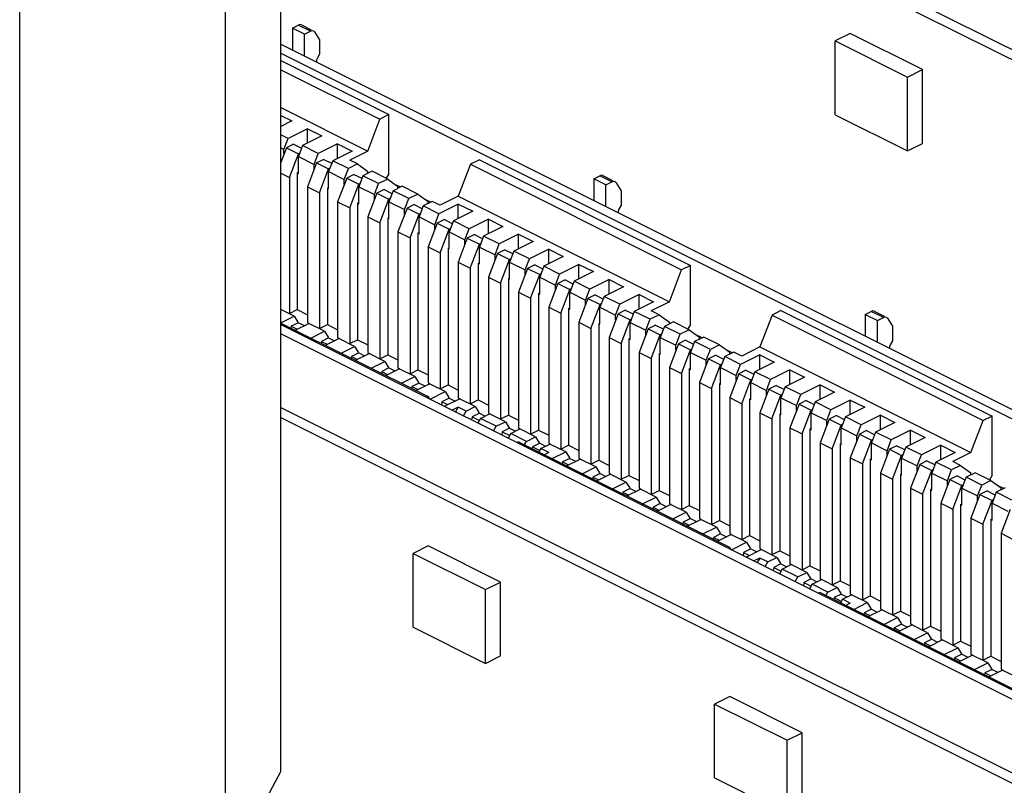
# Paper-space layout '005_EXP_CORICANT_PE_DRAWING_3_1' of a CAD drawing. Header units: millimetres. Extents: x 6 to 413, y 7 to 290.
# Tile 242 of 256: x 237.83 to 239.91, y 164.54 to 166.16. Entities that reach past the tile are written whole.
import ezdxf

# ---------------------------------------------------------------- set-up
doc = ezdxf.new("R2010")
doc.units = ezdxf.units.MM
doc.header["$LTSCALE"] = 23.1
doc.layers.add('119B00000215A_C_3_5353652_BL293', color=7, linetype='CONTINUOUS')
doc.layers.add('124100005500A_SPACER_M3X1_BL328', color=7, linetype='CONTINUOUS')

# ---------------------------------------------------------------- blocks, each defined once
blk = doc.blocks.new('119B00000215A_C_3_5353652_BL293', base_point=(238.9172, 165.473))
at = {"layer": '119B00000215A_C_3_5353652_BL293', "color": 7, "linetype": 'Continuous'}
for p, q in [((238.3822, 166.8693), (242.9633, 164.579)), ((238.3822, 166.8479), (242.9824, 164.548)), ((238.4065, 166.143), (238.4191, 166.1493)), ((238.432, 166.1303), (238.4065, 166.143)), ((238.4065, 166.143), (238.4065, 166.0967)), ((238.4446, 166.1366), (238.4191, 166.1493)), ((238.4255, 166.1497), (238.446, 166.1395)), ((238.432, 166.1303), (238.4446, 166.1366)), ((238.432, 166.084), (238.432, 166.1303)), ((238.451, 166.137), (238.4534, 166.1347)), ((238.4534, 166.1347), (238.4638, 166.1178)), ((239.5839, 166.1318), (239.5521, 166.1159)), ((239.7366, 166.0554), (239.5839, 166.1318)), ((238.4638, 166.1178), (238.4638, 166.0876)), ((239.5521, 166.1159), (239.7048, 166.0395)), ((239.5521, 165.96), (239.5521, 166.1159)), ((238.3822, 166.1089), (242.0469, 164.2767)), ((238.3822, 166.0898), (242.0278, 164.2671)), ((238.3822, 166.0742), (238.6102, 165.9602)), ((238.4574, 166.0729), (238.4574, 166.0713)), ((238.4638, 166.0876), (238.4591, 166.0789)), ((238.3822, 166.0551), (238.5912, 165.9506)), ((239.7048, 166.0395), (239.7366, 166.0554)), ((239.7366, 165.8995), (239.7366, 166.0554)), ((239.7048, 165.8836), (239.7048, 166.0395)), ((238.3822, 165.9751), (238.5657, 165.8833)), ((238.3822, 165.9586), (238.4053, 165.947)), ((238.4053, 165.947), (238.3822, 165.9354)), ((238.5657, 165.8833), (238.5912, 165.9506)), ((238.6102, 165.9602), (238.5912, 165.9506)), ((238.6102, 165.8355), (238.6102, 165.9602)), ((239.5521, 165.96), (239.7048, 165.8836)), ((238.4384, 165.9304), (238.3976, 165.91)), ((238.4384, 165.9304), (238.469, 165.9152)), ((238.4384, 165.8999), (238.4384, 165.9304)), ((238.3976, 165.91), (238.3822, 165.9177)), ((238.3888, 165.8869), (238.3976, 165.91)), ((238.469, 165.9152), (238.4281, 165.8948)), ((238.3939, 165.89), (238.3822, 165.8594)), ((238.3825, 165.89), (238.3888, 165.8869)), ((238.3888, 165.8767), (238.3888, 165.8869)), ((238.4091, 165.8977), (238.3939, 165.89)), ((238.3939, 165.89), (238.4193, 165.8773)), ((238.4091, 165.8977), (238.4255, 165.8895)), ((238.4281, 165.8948), (238.4193, 165.8716)), ((238.4612, 165.8782), (238.4281, 165.8948)), ((238.5021, 165.8986), (238.4612, 165.8782)), ((238.5326, 165.8833), (238.4918, 165.8629)), ((238.5021, 165.8986), (238.5326, 165.8833)), ((238.5021, 165.8681), (238.5021, 165.8986)), ((238.5657, 165.8833), (238.5275, 165.8643)), ((239.7048, 165.8836), (239.7366, 165.8995)), ((238.4002, 165.8272), (238.4193, 165.8773)), ((238.422, 165.8786), (238.4193, 165.8773)), ((238.4193, 165.8716), (238.4524, 165.8551)), ((238.4193, 165.8358), (238.4193, 165.8716)), ((238.4524, 165.8551), (238.4612, 165.8782)), ((238.4728, 165.8658), (238.4575, 165.8582)), ((238.4728, 165.8658), (238.4892, 165.8577)), ((238.4918, 165.8629), (238.483, 165.8398)), ((238.5249, 165.8464), (238.4918, 165.8629)), ((238.5441, 165.856), (238.5275, 165.8643)), ((238.8012, 165.8647), (238.7823, 165.8553)), ((238.8012, 165.8647), (239.2467, 165.642)), ((238.4575, 165.8582), (238.4384, 165.8081)), ((238.4524, 165.8448), (238.4524, 165.8551)), ((238.4575, 165.8582), (238.483, 165.8455)), ((238.4639, 165.7954), (238.483, 165.8455)), ((238.4856, 165.8468), (238.483, 165.8455)), ((238.483, 165.8398), (238.5161, 165.8233)), ((238.483, 165.804), (238.483, 165.8398)), ((238.5161, 165.8233), (238.5249, 165.8464)), ((238.5441, 165.856), (238.5249, 165.8464)), ((238.5441, 165.856), (238.5657, 165.8403)), ((238.5746, 165.8407), (238.5554, 165.8311)), ((238.5657, 165.8363), (238.5657, 165.8403)), ((238.6077, 165.8242), (238.5746, 165.8407)), ((238.7823, 165.8553), (238.7566, 165.7879)), ((238.7823, 165.8553), (239.2278, 165.6326)), ((238.3822, 165.8363), (238.4002, 165.8272)), ((238.4002, 165.8272), (238.4002, 165.5404)), ((238.4168, 165.8371), (238.4183, 165.8378)), ((238.4168, 165.8371), (238.4193, 165.8358)), ((238.4168, 165.8371), (238.4168, 165.5487)), ((238.5212, 165.8264), (238.5021, 165.7763)), ((238.5161, 165.813), (238.5161, 165.8233)), ((238.5364, 165.834), (238.5212, 165.8264)), ((238.5212, 165.8264), (238.5466, 165.8137)), ((238.5364, 165.834), (238.5528, 165.8258)), ((238.5554, 165.8311), (238.5466, 165.808)), ((238.5885, 165.8146), (238.5554, 165.8311)), ((238.6077, 165.8242), (238.5885, 165.8146)), ((238.6102, 165.8355), (238.6047, 165.8259)), ((238.6077, 165.8242), (238.6293, 165.8085)), ((239.043, 165.8248), (239.0555, 165.8311)), ((239.0684, 165.8121), (239.043, 165.8248)), ((239.043, 165.8248), (239.043, 165.7785)), ((239.081, 165.8184), (239.0555, 165.8311)), ((239.062, 165.8315), (239.0824, 165.8213)), ((239.0874, 165.8188), (239.0898, 165.8165)), ((238.4384, 165.8081), (238.4639, 165.7954)), ((238.4384, 165.8081), (238.4384, 165.5213)), ((238.4804, 165.8052), (238.482, 165.806)), ((238.4804, 165.8052), (238.483, 165.804)), ((238.4804, 165.8052), (238.4804, 165.5169)), ((238.5275, 165.7636), (238.5466, 165.8137)), ((238.5493, 165.815), (238.5466, 165.8137)), ((238.5466, 165.808), (238.5797, 165.7915)), ((238.5466, 165.7721), (238.5466, 165.808)), ((238.5797, 165.7915), (238.5885, 165.8146)), ((238.6001, 165.8022), (238.5848, 165.7946)), ((238.6001, 165.8022), (238.6164, 165.794)), ((238.6191, 165.7993), (238.6103, 165.7762)), ((238.6383, 165.8089), (238.6191, 165.7993)), ((238.6522, 165.7828), (238.6191, 165.7993)), ((238.6255, 165.8122), (238.6346, 165.8077)), ((238.6293, 165.8044), (238.6293, 165.8085)), ((238.6714, 165.7923), (238.6383, 165.8089)), ((239.0684, 165.8121), (239.081, 165.8184)), ((239.0684, 165.7658), (239.0684, 165.8121)), ((239.0898, 165.8165), (239.1002, 165.7996)), ((239.1002, 165.7996), (239.1002, 165.7694)), ((238.4639, 165.7954), (238.4639, 165.5086)), ((238.5848, 165.7946), (238.5657, 165.7445)), ((238.5797, 165.7812), (238.5797, 165.7915)), ((238.5848, 165.7946), (238.6103, 165.7819)), ((238.5912, 165.7318), (238.6103, 165.7819)), ((238.6129, 165.7832), (238.6103, 165.7819)), ((238.6434, 165.7596), (238.6522, 165.7828)), ((238.6714, 165.7923), (238.6522, 165.7828)), ((238.6714, 165.7923), (238.693, 165.7767)), ((238.7019, 165.7771), (238.6827, 165.7675)), ((238.6892, 165.7804), (238.6983, 165.7759)), ((238.7184, 165.7688), (238.7019, 165.7771)), ((238.7566, 165.7879), (238.7184, 165.7688)), ((238.7566, 165.7879), (239.2021, 165.5652)), ((238.5021, 165.7763), (238.5275, 165.7636)), ((238.5021, 165.7763), (238.5021, 165.4895)), ((238.5275, 165.7636), (238.5275, 165.4768)), ((238.5441, 165.7734), (238.5456, 165.7742)), ((238.5441, 165.7734), (238.5466, 165.7721)), ((238.5441, 165.7734), (238.5441, 165.485)), ((238.6103, 165.7762), (238.6434, 165.7596)), ((238.6103, 165.7403), (238.6103, 165.7762)), ((238.6485, 165.7628), (238.6294, 165.7127)), ((238.6434, 165.7494), (238.6434, 165.7596)), ((238.6637, 165.7704), (238.6485, 165.7628)), ((238.6485, 165.7628), (238.6739, 165.75)), ((238.6637, 165.7704), (238.6801, 165.7622)), ((238.6827, 165.7675), (238.6739, 165.7444)), ((238.7158, 165.7509), (238.6827, 165.7675)), ((238.693, 165.7726), (238.693, 165.7767)), ((238.7566, 165.7713), (238.7158, 165.7509)), ((238.7566, 165.7713), (238.7872, 165.7561)), ((238.7566, 165.7408), (238.7566, 165.7713)), ((239.1002, 165.7694), (239.0955, 165.7608)), ((238.5657, 165.7445), (238.5912, 165.7318)), ((238.5657, 165.7445), (238.5657, 165.4577)), ((238.6077, 165.7416), (238.6092, 165.7424)), ((238.6077, 165.7416), (238.6103, 165.7403)), ((238.6077, 165.7416), (238.6077, 165.4532)), ((238.6548, 165.7), (238.6739, 165.75)), ((238.6766, 165.7514), (238.6739, 165.75)), ((238.6739, 165.7444), (238.707, 165.7278)), ((238.6739, 165.7085), (238.6739, 165.7444)), ((238.707, 165.7278), (238.7158, 165.7509)), ((238.7274, 165.7386), (238.7121, 165.7309)), ((238.7274, 165.7386), (238.7437, 165.7304)), ((238.7464, 165.7357), (238.7375, 165.7125)), ((238.7872, 165.7561), (238.7464, 165.7357)), ((238.7795, 165.7191), (238.7464, 165.7357)), ((238.8203, 165.7395), (238.7795, 165.7191)), ((238.8203, 165.7395), (238.8508, 165.7243)), ((238.8203, 165.709), (238.8203, 165.7395)), ((239.0939, 165.7547), (239.0939, 165.7531)), ((238.5912, 165.7318), (238.5912, 165.4449)), ((238.7121, 165.7309), (238.693, 165.6809)), ((238.707, 165.7176), (238.707, 165.7278)), ((238.7121, 165.7309), (238.7376, 165.7182)), ((238.7184, 165.6681), (238.7376, 165.7182)), ((238.7402, 165.7195), (238.7376, 165.7182)), ((238.7706, 165.696), (238.7795, 165.7191)), ((238.8508, 165.7243), (238.81, 165.7038)), ((238.6294, 165.7127), (238.6548, 165.7)), ((238.6294, 165.7127), (238.6294, 165.4259)), ((238.6548, 165.7), (238.6548, 165.4131)), ((238.6714, 165.7098), (238.6729, 165.7105)), ((238.6714, 165.7098), (238.6739, 165.7085)), ((238.6714, 165.7098), (238.6714, 165.4214)), ((238.7375, 165.7125), (238.7706, 165.696)), ((238.7375, 165.6767), (238.7375, 165.7125)), ((238.7757, 165.6991), (238.7566, 165.649)), ((238.7706, 165.6857), (238.7706, 165.696)), ((238.791, 165.7068), (238.7757, 165.6991)), ((238.7757, 165.6991), (238.8012, 165.6864)), ((238.791, 165.7068), (238.8074, 165.6986)), ((238.81, 165.7038), (238.8012, 165.6807)), ((238.8431, 165.6873), (238.81, 165.7038)), ((238.8839, 165.7077), (238.8431, 165.6873)), ((238.8839, 165.7077), (238.9145, 165.6924)), ((238.8839, 165.6772), (238.8839, 165.7077)), ((238.693, 165.6809), (238.7184, 165.6681)), ((238.693, 165.6809), (238.693, 165.394)), ((238.735, 165.678), (238.7365, 165.6787)), ((238.735, 165.678), (238.7375, 165.6767)), ((238.735, 165.678), (238.735, 165.3896)), ((238.7821, 165.6363), (238.8012, 165.6864)), ((238.8039, 165.6877), (238.8012, 165.6864)), ((238.8012, 165.6807), (238.8343, 165.6642)), ((238.8012, 165.6449), (238.8012, 165.6807)), ((238.8343, 165.6642), (238.8431, 165.6873)), ((238.8546, 165.6749), (238.8394, 165.6673)), ((238.8546, 165.6749), (238.871, 165.6668)), ((238.9145, 165.6924), (238.8736, 165.672)), ((238.9476, 165.6759), (238.9067, 165.6555)), ((238.9476, 165.6759), (238.9781, 165.6606)), ((238.9476, 165.6453), (238.9476, 165.6759)), ((238.7184, 165.6681), (238.7184, 165.3813)), ((238.8394, 165.6673), (238.8203, 165.6172)), ((238.8343, 165.6539), (238.8343, 165.6642)), ((238.8394, 165.6673), (238.8648, 165.6546)), ((238.8457, 165.6045), (238.8648, 165.6546)), ((238.8736, 165.672), (238.8648, 165.6489)), ((238.8675, 165.6559), (238.8648, 165.6546)), ((238.9067, 165.6555), (238.8736, 165.672)), ((238.8979, 165.6324), (238.9067, 165.6555)), ((238.9781, 165.6606), (238.9373, 165.6402)), ((238.7566, 165.649), (238.7821, 165.6363)), ((238.7566, 165.649), (238.7566, 165.3622)), ((238.7821, 165.6363), (238.7821, 165.3495)), ((238.7986, 165.6461), (238.8002, 165.6469)), ((238.7986, 165.6461), (238.8012, 165.6449)), ((238.7986, 165.6461), (238.7986, 165.3578)), ((238.8648, 165.6489), (238.8979, 165.6324)), ((238.8648, 165.6131), (238.8648, 165.6489)), ((238.903, 165.6355), (238.8839, 165.5854)), ((238.8979, 165.6221), (238.8979, 165.6324)), ((238.9183, 165.6431), (238.903, 165.6355)), ((238.903, 165.6355), (238.9285, 165.6228)), ((238.9183, 165.6431), (238.9346, 165.6349)), ((238.9373, 165.6402), (238.9285, 165.6171)), ((238.9704, 165.6237), (238.9373, 165.6402)), ((239.0112, 165.6441), (238.9704, 165.6237)), ((239.0112, 165.6441), (239.0417, 165.6288)), ((239.0112, 165.6135), (239.0112, 165.6441)), ((239.2021, 165.5652), (239.2278, 165.6326)), ((239.2467, 165.642), (239.2278, 165.6326)), ((239.2467, 165.5173), (239.2467, 165.642)), ((238.8203, 165.6172), (238.8457, 165.6045)), ((238.8203, 165.6172), (238.8203, 165.3304)), ((238.8623, 165.6143), (238.8638, 165.6151)), ((238.8623, 165.6143), (238.8648, 165.6131)), ((238.8623, 165.6143), (238.8623, 165.3259)), ((238.9094, 165.5727), (238.9285, 165.6228)), ((238.9311, 165.6241), (238.9285, 165.6228)), ((238.9285, 165.6171), (238.9616, 165.6005)), ((238.9285, 165.5812), (238.9285, 165.6171)), ((238.9616, 165.6005), (238.9704, 165.6237)), ((238.9819, 165.6113), (238.9667, 165.6037)), ((238.9819, 165.6113), (238.9983, 165.6031)), ((239.0417, 165.6288), (239.0009, 165.6084)), ((239.0748, 165.6123), (239.034, 165.5918)), ((239.0748, 165.6123), (239.1054, 165.597)), ((239.0748, 165.5817), (239.0748, 165.6123)), ((238.8457, 165.6045), (238.8457, 165.3177)), ((238.9667, 165.6037), (238.9476, 165.5536)), ((238.9616, 165.5903), (238.9616, 165.6005)), ((238.9667, 165.6037), (238.9921, 165.5909)), ((238.973, 165.5409), (238.9921, 165.5909)), ((239.0009, 165.6084), (238.9921, 165.5853)), ((238.9948, 165.5923), (238.9921, 165.5909)), ((239.034, 165.5918), (239.0009, 165.6084)), ((239.0252, 165.5687), (239.034, 165.5918)), ((239.1054, 165.597), (239.0646, 165.5766)), ((238.8839, 165.5854), (238.9094, 165.5727)), ((238.8839, 165.5854), (238.8839, 165.2986)), ((238.9094, 165.5727), (238.9094, 165.2858)), ((238.9259, 165.5825), (238.9274, 165.5833)), ((238.9259, 165.5825), (238.9285, 165.5812)), ((238.9259, 165.5825), (238.9259, 165.2941)), ((238.9921, 165.5853), (239.0252, 165.5687)), ((238.9921, 165.5494), (238.9921, 165.5853)), ((239.0303, 165.5719), (239.0112, 165.5218)), ((239.0456, 165.5795), (239.0303, 165.5719)), ((239.0303, 165.5719), (239.0558, 165.5591)), ((239.0456, 165.5795), (239.0619, 165.5713)), ((239.0646, 165.5766), (239.0557, 165.5535)), ((239.0977, 165.56), (239.0646, 165.5766)), ((239.1385, 165.5804), (239.0977, 165.56)), ((239.1385, 165.5804), (239.169, 165.5652)), ((239.1385, 165.5499), (239.1385, 165.5804)), ((238.4105, 165.5346), (238.3822, 165.5488)), ((238.4002, 165.5404), (238.4168, 165.5487)), ((238.4168, 165.5487), (238.4384, 165.5379)), ((238.9476, 165.5536), (238.973, 165.5409)), ((238.9476, 165.5536), (238.9476, 165.2668)), ((238.9896, 165.5507), (238.9911, 165.5515)), ((238.9896, 165.5507), (238.9921, 165.5494)), ((238.9896, 165.5507), (238.9896, 165.2623)), ((239.0252, 165.5585), (239.0252, 165.5687)), ((239.0367, 165.509), (239.0558, 165.5591)), ((239.0557, 165.5535), (239.0888, 165.5369)), ((239.0557, 165.5176), (239.0557, 165.5535)), ((239.0584, 165.5605), (239.0558, 165.5591)), ((239.0888, 165.5369), (239.0977, 165.56)), ((239.169, 165.5652), (239.1282, 165.5447)), ((239.2021, 165.5652), (239.1639, 165.5461)), ((238.382, 165.5204), (238.4105, 165.5346)), ((238.4105, 165.5346), (238.4183, 165.5221)), ((238.973, 165.5409), (238.973, 165.254)), ((239.0939, 165.54), (239.0748, 165.4899)), ((239.0888, 165.5266), (239.0888, 165.5369)), ((239.1092, 165.5477), (239.0939, 165.54)), ((239.0939, 165.54), (239.1194, 165.5273)), ((239.1092, 165.5477), (239.1256, 165.5395)), ((239.1282, 165.5447), (239.1194, 165.5216)), ((239.1221, 165.5286), (239.1194, 165.5273)), ((239.1613, 165.5282), (239.1282, 165.5447)), ((239.1525, 165.5051), (239.1613, 165.5282)), ((239.1805, 165.5378), (239.1613, 165.5282)), ((239.1805, 165.5378), (239.1639, 165.5461)), ((239.1805, 165.5378), (239.2021, 165.5221)), ((239.4188, 165.5371), (239.393, 165.4697)), ((239.4376, 165.5465), (239.4188, 165.5371)), ((239.4188, 165.5371), (239.8643, 165.3144)), ((239.4376, 165.5465), (239.8831, 165.3238)), ((239.6157, 165.5384), (239.6283, 165.5447)), ((239.6157, 165.5384), (239.6412, 165.5257)), ((239.6157, 165.5384), (239.6157, 165.4922)), ((239.6538, 165.532), (239.6283, 165.5447)), ((239.6347, 165.5451), (239.6552, 165.5349)), ((239.6412, 165.5257), (239.6538, 165.532)), ((239.6602, 165.5324), (239.6626, 165.5302)), ((239.6626, 165.5302), (239.673, 165.5133)), ((238.3822, 165.5203), (238.6928, 165.365)), ((238.3822, 165.5171), (241.4551, 163.9807)), ((238.4041, 165.5133), (238.4035, 165.5097)), ((238.4193, 165.5209), (238.4041, 165.5133)), ((238.4041, 165.5133), (238.4165, 165.5071)), ((238.4126, 165.5051), (238.4411, 165.5194)), ((238.4193, 165.5209), (238.4318, 165.5147)), ((238.4384, 165.5213), (238.4413, 165.5199)), ((238.4742, 165.5028), (238.4411, 165.5194)), ((238.4639, 165.5086), (238.4804, 165.5169)), ((238.4804, 165.5169), (238.5021, 165.506)), ((239.0112, 165.5218), (239.0367, 165.509)), ((239.0112, 165.5218), (239.0112, 165.2349)), ((239.0367, 165.509), (239.0367, 165.2222)), ((239.0532, 165.5189), (239.0547, 165.5196)), ((239.0532, 165.5189), (239.0557, 165.5176)), ((239.0532, 165.5189), (239.0532, 165.2305)), ((239.1003, 165.4772), (239.1194, 165.5273)), ((239.1194, 165.5216), (239.1525, 165.5051)), ((239.1194, 165.4858), (239.1194, 165.5216)), ((239.1576, 165.5082), (239.1385, 165.4581)), ((239.1728, 165.5158), (239.1576, 165.5082)), ((239.1576, 165.5082), (239.183, 165.4955)), ((239.1728, 165.5158), (239.1892, 165.5077)), ((239.1919, 165.5129), (239.183, 165.4898)), ((239.211, 165.5225), (239.1919, 165.5129)), ((239.2249, 165.4964), (239.1919, 165.5129)), ((239.2021, 165.5181), (239.2021, 165.5221)), ((239.2441, 165.506), (239.211, 165.5225)), ((239.2467, 165.5173), (239.2411, 165.5077)), ((239.6412, 165.4794), (239.6412, 165.5257)), ((239.673, 165.5133), (239.673, 165.483)), ((238.3817, 165.4982), (241.436, 163.9712)), ((238.4457, 165.4886), (238.4742, 165.5028)), ((238.483, 165.4891), (238.4677, 165.4815)), ((238.4742, 165.5028), (238.4819, 165.4902)), ((238.4762, 165.4733), (238.5047, 165.4876)), ((238.483, 165.4891), (238.4954, 165.4829)), ((238.5021, 165.4895), (238.505, 165.488)), ((238.5378, 165.471), (238.5047, 165.4876)), ((239.0748, 165.4899), (239.1003, 165.4772)), ((239.0748, 165.4899), (239.0748, 165.2031)), ((239.1168, 165.4871), (239.1184, 165.4878)), ((239.1168, 165.4871), (239.1194, 165.4858)), ((239.1168, 165.4871), (239.1168, 165.1987)), ((239.1525, 165.4948), (239.1525, 165.5051)), ((239.1639, 165.4454), (239.183, 165.4955)), ((239.1857, 165.4968), (239.183, 165.4955)), ((239.183, 165.4898), (239.2161, 165.4733)), ((239.183, 165.454), (239.183, 165.4898)), ((239.2161, 165.4733), (239.2249, 165.4964)), ((239.2441, 165.506), (239.2249, 165.4964)), ((239.2441, 165.506), (239.2658, 165.4903)), ((239.2747, 165.4907), (239.2555, 165.4811)), ((239.262, 165.494), (239.271, 165.4895)), ((239.2658, 165.4862), (239.2658, 165.4903)), ((239.3078, 165.4742), (239.2747, 165.4907)), ((238.4677, 165.4815), (238.4671, 165.4778)), ((238.4677, 165.4815), (238.4801, 165.4753)), ((238.5093, 165.4567), (238.5378, 165.471)), ((238.5275, 165.4768), (238.5441, 165.485)), ((238.5378, 165.471), (238.5456, 165.4584)), ((238.5441, 165.485), (238.5657, 165.4742)), ((239.1003, 165.4772), (239.1003, 165.1904)), ((239.2212, 165.4764), (239.2021, 165.4263)), ((239.2161, 165.463), (239.2161, 165.4733)), ((239.2365, 165.484), (239.2212, 165.4764)), ((239.2212, 165.4764), (239.2467, 165.4637)), ((239.2365, 165.484), (239.2529, 165.4758)), ((239.2555, 165.4811), (239.2467, 165.458)), ((239.2886, 165.4646), (239.2555, 165.4811)), ((239.3078, 165.4742), (239.2886, 165.4646)), ((239.3078, 165.4742), (239.3294, 165.4585)), ((239.393, 165.4697), (239.3549, 165.4506)), ((239.393, 165.4697), (239.8385, 165.247)), ((239.6666, 165.4683), (239.6666, 165.4667)), ((239.673, 165.483), (239.6683, 165.4744)), ((238.5314, 165.4496), (238.5307, 165.446)), ((238.5466, 165.4573), (238.5314, 165.4496)), ((238.5314, 165.4496), (238.5438, 165.4434)), ((238.5398, 165.4415), (238.5684, 165.4557)), ((238.5466, 165.4573), (238.559, 165.4511)), ((238.5657, 165.4577), (238.5686, 165.4562)), ((238.6015, 165.4392), (238.5684, 165.4557)), ((238.5912, 165.4449), (238.6077, 165.4532)), ((238.6077, 165.4532), (238.6294, 165.4424)), ((239.1385, 165.4581), (239.1639, 165.4454)), ((239.1385, 165.4581), (239.1385, 165.1713)), ((239.1639, 165.4454), (239.1639, 165.1586)), ((239.1805, 165.4552), (239.182, 165.456)), ((239.1805, 165.4552), (239.183, 165.454)), ((239.1805, 165.4552), (239.1805, 165.1668)), ((239.2276, 165.4136), (239.2467, 165.4637)), ((239.2493, 165.465), (239.2467, 165.4637)), ((239.2467, 165.458), (239.2798, 165.4415)), ((239.2467, 165.4221), (239.2467, 165.458)), ((239.2849, 165.4446), (239.2658, 165.3945)), ((239.2798, 165.4415), (239.2886, 165.4646)), ((239.3001, 165.4522), (239.2849, 165.4446)), ((239.2849, 165.4446), (239.3103, 165.4318)), ((239.3001, 165.4522), (239.3165, 165.444)), ((239.3191, 165.4493), (239.3103, 165.4262)), ((239.3383, 165.4589), (239.3191, 165.4493)), ((239.3522, 165.4327), (239.3191, 165.4493)), ((239.3256, 165.4622), (239.3347, 165.4577)), ((239.3294, 165.4544), (239.3294, 165.4585)), ((239.3549, 165.4506), (239.3383, 165.4589)), ((239.393, 165.4532), (239.3522, 165.4327)), ((239.393, 165.4532), (239.4236, 165.4379)), ((239.393, 165.4226), (239.393, 165.4532)), ((238.5729, 165.4249), (238.6015, 165.4392)), ((238.6103, 165.4255), (238.595, 165.4178)), ((238.6015, 165.4392), (238.6092, 165.4266)), ((238.6035, 165.4097), (238.632, 165.4239)), ((238.6103, 165.4255), (238.6227, 165.4193)), ((238.6294, 165.4259), (238.6323, 165.4244)), ((238.6651, 165.4074), (238.632, 165.4239)), ((239.2021, 165.4263), (239.2276, 165.4136)), ((239.2021, 165.4263), (239.2021, 165.1395)), ((239.2441, 165.4234), (239.2457, 165.4242)), ((239.2798, 165.4312), (239.2798, 165.4415)), ((239.2912, 165.3818), (239.3103, 165.4318)), ((239.313, 165.4332), (239.3103, 165.4318)), ((239.3103, 165.4262), (239.3434, 165.4096)), ((239.3103, 165.3903), (239.3103, 165.4262)), ((239.3434, 165.4096), (239.3522, 165.4327)), ((239.4236, 165.4379), (239.3828, 165.4175)), ((238.595, 165.4178), (238.5944, 165.4142)), ((238.595, 165.4178), (238.6074, 165.4116)), ((238.6366, 165.3931), (238.6651, 165.4074)), ((238.6548, 165.4131), (238.6714, 165.4214)), ((238.6651, 165.4074), (238.6729, 165.3948)), ((238.6714, 165.4214), (238.693, 165.4106)), ((239.2276, 165.4136), (239.2276, 165.1268)), ((239.2441, 165.4234), (239.2467, 165.4221)), ((239.2441, 165.4234), (239.2441, 165.135)), ((239.3485, 165.4128), (239.3294, 165.3627)), ((239.3434, 165.3994), (239.3434, 165.4096)), ((239.3638, 165.4204), (239.3485, 165.4128)), ((239.3485, 165.4128), (239.374, 165.4)), ((239.3638, 165.4204), (239.3801, 165.4122)), ((239.3828, 165.4175), (239.374, 165.3944)), ((239.4159, 165.4009), (239.3828, 165.4175)), ((239.4567, 165.4213), (239.4159, 165.4009)), ((239.4872, 165.4061), (239.4464, 165.3857)), ((239.4567, 165.4213), (239.4872, 165.4061)), ((239.4567, 165.3908), (239.4567, 165.4213)), ((238.6587, 165.386), (238.658, 165.3824)), ((238.6739, 165.3936), (238.6587, 165.386)), ((238.6587, 165.386), (238.6711, 165.3798)), ((238.6671, 165.3778), (238.6957, 165.3921)), ((238.6739, 165.3936), (238.6863, 165.3874)), ((238.693, 165.394), (238.6959, 165.3926)), ((238.7287, 165.3756), (238.6957, 165.3921)), ((238.7184, 165.3813), (238.735, 165.3896)), ((238.735, 165.3896), (238.7566, 165.3788)), ((239.2658, 165.3945), (239.2912, 165.3818)), ((239.2658, 165.3945), (239.2658, 165.1077)), ((239.3078, 165.3916), (239.3093, 165.3924)), ((239.3078, 165.3916), (239.3103, 165.3903)), ((239.3078, 165.3916), (239.3078, 165.1032)), ((239.3549, 165.3499), (239.374, 165.4)), ((239.3766, 165.4014), (239.374, 165.4)), ((239.374, 165.3944), (239.4071, 165.3778)), ((239.374, 165.3585), (239.374, 165.3944)), ((239.4071, 165.3778), (239.4159, 165.4009)), ((239.4274, 165.3886), (239.4122, 165.3809)), ((239.4274, 165.3886), (239.4438, 165.3804)), ((239.4464, 165.3857), (239.4376, 165.3625)), ((239.4795, 165.3691), (239.4464, 165.3857)), ((239.5203, 165.3895), (239.4795, 165.3691)), ((239.5203, 165.3895), (239.5509, 165.3742)), ((239.5203, 165.359), (239.5203, 165.3895)), ((238.6928, 165.365), (238.6895, 165.3634)), ((238.6928, 165.365), (238.6956, 165.3603)), ((238.697, 165.3597), (238.7287, 165.3756)), ((238.7376, 165.3618), (238.7223, 165.3542)), ((238.7287, 165.3756), (238.7365, 165.363)), ((238.7376, 165.3618), (238.75, 165.3556)), ((238.7566, 165.3622), (238.7595, 165.3608)), ((239.2912, 165.3818), (239.2912, 165.0949)), ((239.3294, 165.3627), (239.3549, 165.3499)), ((239.3294, 165.3627), (239.3294, 165.0758)), ((239.4122, 165.3809), (239.3931, 165.3309)), ((239.4071, 165.3676), (239.4071, 165.3778)), ((239.4122, 165.3809), (239.4376, 165.3682)), ((239.4185, 165.3181), (239.4376, 165.3682)), ((239.4403, 165.3695), (239.4376, 165.3682)), ((239.4376, 165.3625), (239.4707, 165.346)), ((239.4376, 165.3267), (239.4376, 165.3625)), ((239.4707, 165.346), (239.4795, 165.3691)), ((239.5509, 165.3742), (239.5101, 165.3538)), ((238.3822, 165.342), (241.436, 163.8153)), ((238.7223, 165.3542), (238.7212, 165.3476)), ((238.7223, 165.3542), (238.7347, 165.348)), ((238.7275, 165.3444), (238.7593, 165.3603)), ((238.7567, 165.3424), (238.7441, 165.3361)), ((238.7567, 165.3424), (238.751, 165.3327)), ((238.7732, 165.3341), (238.7567, 165.3424)), ((238.7924, 165.3437), (238.7593, 165.3603)), ((238.7732, 165.3341), (238.7924, 165.3437)), ((238.7821, 165.3495), (238.7986, 165.3578)), ((238.7924, 165.3437), (238.8002, 165.3311)), ((238.7986, 165.3578), (238.8203, 165.3469)), ((239.3549, 165.3499), (239.3549, 165.0631)), ((239.3714, 165.3598), (239.3729, 165.3605)), ((239.3714, 165.3598), (239.374, 165.3585)), ((239.3714, 165.3598), (239.3714, 165.0714)), ((239.4758, 165.3491), (239.4567, 165.299)), ((239.4707, 165.3357), (239.4707, 165.346)), ((239.4911, 165.3567), (239.4758, 165.3491)), ((239.4758, 165.3491), (239.5013, 165.3364)), ((239.4911, 165.3567), (239.5074, 165.3486)), ((239.5101, 165.3538), (239.5012, 165.3307)), ((239.5432, 165.3373), (239.5101, 165.3538)), ((239.584, 165.3577), (239.5432, 165.3373)), ((239.6145, 165.3424), (239.5737, 165.322)), ((239.584, 165.3577), (239.6145, 165.3424)), ((239.584, 165.3272), (239.584, 165.3577)), ((238.3822, 165.3206), (241.4551, 163.7843)), ((238.7676, 165.3244), (238.7732, 165.3341)), ((238.7859, 165.3224), (238.7848, 165.3158)), ((238.8012, 165.33), (238.7859, 165.3224)), ((238.7859, 165.3224), (238.8016, 165.3145)), ((238.8012, 165.33), (238.8136, 165.3238)), ((238.8038, 165.3189), (238.8229, 165.3285)), ((238.8203, 165.3304), (238.8232, 165.3289)), ((238.856, 165.3119), (238.8229, 165.3285)), ((238.8457, 165.3177), (238.8623, 165.3259)), ((238.8623, 165.3259), (238.8839, 165.3151)), ((239.3931, 165.3309), (239.4185, 165.3181)), ((239.3931, 165.3309), (239.3931, 165.044)), ((239.4351, 165.328), (239.4366, 165.3287)), ((239.4351, 165.328), (239.4376, 165.3267)), ((239.4351, 165.328), (239.4351, 165.0396)), ((239.4822, 165.2863), (239.5013, 165.3364)), ((239.5012, 165.3307), (239.5343, 165.3142)), ((239.5012, 165.2949), (239.5012, 165.3307)), ((239.5039, 165.3377), (239.5013, 165.3364)), ((239.5343, 165.3142), (239.5432, 165.3373)), ((239.5547, 165.3249), (239.5394, 165.3173)), ((239.5547, 165.3249), (239.5711, 165.3167)), ((239.5737, 165.322), (239.5649, 165.2989)), ((239.6068, 165.3055), (239.5737, 165.322)), ((239.6476, 165.3259), (239.6068, 165.3055)), ((239.6476, 165.3259), (239.6782, 165.3106)), ((239.6476, 165.2953), (239.6476, 165.3259)), ((239.8831, 165.3238), (239.8643, 165.3144)), ((239.8831, 165.1991), (239.8831, 165.3238)), ((238.8038, 165.3189), (238.7981, 165.3091)), ((238.8368, 165.3023), (238.8038, 165.3189)), ((238.8312, 165.2926), (238.8368, 165.3023)), ((238.8368, 165.3023), (238.856, 165.3119)), ((238.856, 165.3119), (238.8638, 165.2993)), ((239.4185, 165.3181), (239.4185, 165.0313)), ((239.4567, 165.299), (239.4822, 165.2863)), ((239.4567, 165.299), (239.4567, 165.0122)), ((239.5394, 165.3173), (239.5203, 165.2672)), ((239.5343, 165.3039), (239.5343, 165.3142)), ((239.5394, 165.3173), (239.5649, 165.3046)), ((239.5458, 165.2545), (239.5649, 165.3046)), ((239.5676, 165.3059), (239.5649, 165.3046)), ((239.598, 165.2824), (239.6068, 165.3055)), ((239.6782, 165.3106), (239.6373, 165.2902)), ((239.8385, 165.247), (239.8643, 165.3144)), ((238.8496, 165.2906), (238.8484, 165.2839)), ((238.8648, 165.2982), (238.8496, 165.2906)), ((238.8496, 165.2906), (238.8652, 165.2827)), ((238.8674, 165.2871), (238.8617, 165.2773)), ((238.8648, 165.2982), (238.8772, 165.292)), ((238.8674, 165.2871), (238.8866, 165.2966)), ((238.9005, 165.2705), (238.8674, 165.2871)), ((238.8839, 165.2986), (238.8868, 165.2971)), ((238.9197, 165.2801), (238.8866, 165.2966)), ((238.9005, 165.2705), (238.9197, 165.2801)), ((238.9094, 165.2858), (238.9259, 165.2941)), ((238.9197, 165.2801), (238.9274, 165.2675)), ((238.9259, 165.2941), (238.9476, 165.2833)), ((239.4822, 165.2863), (239.4822, 164.9995)), ((239.4987, 165.2961), (239.5002, 165.2969)), ((239.4987, 165.2961), (239.5012, 165.2949)), ((239.4987, 165.2961), (239.4987, 165.0078)), ((239.5649, 165.2989), (239.598, 165.2824)), ((239.5649, 165.263), (239.5649, 165.2989)), ((239.6031, 165.2855), (239.584, 165.2354)), ((239.598, 165.2721), (239.598, 165.2824)), ((239.6183, 165.2931), (239.6031, 165.2855)), ((239.6031, 165.2855), (239.6285, 165.2728)), ((239.6183, 165.2931), (239.6347, 165.2849)), ((239.6373, 165.2902), (239.6285, 165.2671)), ((239.6704, 165.2737), (239.6373, 165.2902)), ((239.7113, 165.2941), (239.6704, 165.2737)), ((239.7418, 165.2788), (239.701, 165.2584)), ((239.7113, 165.2941), (239.7418, 165.2788)), ((239.7113, 165.2635), (239.7113, 165.2941)), ((238.8837, 165.2696), (238.8804, 165.2679)), ((238.8837, 165.2696), (239.3292, 165.0468)), ((238.8959, 165.2625), (238.9005, 165.2705)), ((238.9132, 165.2587), (238.9126, 165.2551)), ((238.9285, 165.2664), (238.9132, 165.2587)), ((238.9132, 165.2587), (238.9289, 165.2509)), ((238.9285, 165.2664), (238.9409, 165.2602)), ((238.931, 165.2552), (238.9502, 165.2648)), ((238.9476, 165.2668), (238.9505, 165.2653)), ((238.9833, 165.2483), (238.9502, 165.2648)), ((238.973, 165.254), (238.9896, 165.2623)), ((238.9896, 165.2623), (239.0112, 165.2515)), ((239.5203, 165.2672), (239.5458, 165.2545)), ((239.5203, 165.2672), (239.5203, 164.9804)), ((239.5623, 165.2643), (239.5639, 165.2651)), ((239.5623, 165.2643), (239.5649, 165.263)), ((239.5623, 165.2643), (239.5623, 164.9759)), ((239.6094, 165.2227), (239.6285, 165.2728)), ((239.6312, 165.2741), (239.6285, 165.2728)), ((239.6285, 165.2671), (239.6616, 165.2505)), ((239.6285, 165.2312), (239.6285, 165.2671)), ((239.6616, 165.2505), (239.6704, 165.2737)), ((239.682, 165.2613), (239.6667, 165.2537)), ((239.682, 165.2613), (239.6984, 165.2531)), ((239.701, 165.2584), (239.6922, 165.2353)), ((239.7341, 165.2418), (239.701, 165.2584)), ((239.7749, 165.2622), (239.7341, 165.2418)), ((239.7749, 165.2622), (239.8054, 165.247)), ((239.7749, 165.2317), (239.7749, 165.2622)), ((238.931, 165.2552), (238.9268, 165.248)), ((238.9476, 165.247), (238.931, 165.2552)), ((238.9476, 165.247), (238.9382, 165.2423)), ((238.9548, 165.234), (238.9833, 165.2483)), ((238.9833, 165.2483), (238.9911, 165.2357)), ((239.5458, 165.2545), (239.5458, 164.9677)), ((239.6667, 165.2537), (239.6476, 165.2036)), ((239.6616, 165.2403), (239.6616, 165.2505)), ((239.6667, 165.2537), (239.6922, 165.2409)), ((239.6731, 165.1909), (239.6922, 165.2409)), ((239.6948, 165.2423), (239.6922, 165.2409)), ((239.7253, 165.2187), (239.7341, 165.2418)), ((239.8054, 165.247), (239.7646, 165.2266)), ((239.8385, 165.247), (239.8004, 165.2279)), ((238.9769, 165.2269), (238.9762, 165.2233)), ((238.9921, 165.2345), (238.9769, 165.2269)), ((238.9769, 165.2269), (238.9893, 165.2207)), ((238.9853, 165.2187), (239.0139, 165.233)), ((238.9921, 165.2345), (239.0045, 165.2283)), ((239.0112, 165.2349), (239.0141, 165.2335)), ((239.047, 165.2165), (239.0139, 165.233)), ((239.0184, 165.2022), (239.047, 165.2165)), ((239.0367, 165.2222), (239.0532, 165.2305)), ((239.047, 165.2165), (239.0547, 165.2039)), ((239.0532, 165.2305), (239.0748, 165.2197)), ((239.584, 165.2354), (239.6094, 165.2227)), ((239.584, 165.2354), (239.584, 164.9486)), ((239.6094, 165.2227), (239.6094, 164.9358)), ((239.626, 165.2325), (239.6275, 165.2333)), ((239.626, 165.2325), (239.6285, 165.2312)), ((239.626, 165.2325), (239.626, 164.9441)), ((239.6922, 165.2353), (239.7253, 165.2187)), ((239.6922, 165.1994), (239.6922, 165.2353)), ((239.7304, 165.2218), (239.7113, 165.1718)), ((239.7253, 165.2085), (239.7253, 165.2187)), ((239.7456, 165.2295), (239.7304, 165.2218)), ((239.7304, 165.2218), (239.7558, 165.2091)), ((239.7456, 165.2295), (239.762, 165.2213)), ((239.7646, 165.2266), (239.7558, 165.2034)), ((239.7977, 165.21), (239.7646, 165.2266)), ((239.8169, 165.2196), (239.7977, 165.21)), ((239.8169, 165.2196), (239.8004, 165.2279)), ((239.8169, 165.2196), (239.8385, 165.2039)), ((239.0405, 165.1951), (239.0399, 165.1915)), ((239.0558, 165.2027), (239.0405, 165.1951)), ((239.0405, 165.1951), (239.0529, 165.1889)), ((239.049, 165.1869), (239.0775, 165.2012)), ((239.0558, 165.2027), (239.0682, 165.1965)), ((239.0748, 165.2031), (239.0777, 165.2017)), ((239.1106, 165.1846), (239.0775, 165.2012)), ((239.1003, 165.1904), (239.1168, 165.1987)), ((239.1168, 165.1987), (239.1385, 165.1878)), ((239.6476, 165.2036), (239.6731, 165.1909)), ((239.6476, 165.2036), (239.6476, 164.9168)), ((239.6896, 165.2007), (239.6911, 165.2014)), ((239.6896, 165.2007), (239.6922, 165.1994)), ((239.6896, 165.2007), (239.6896, 164.9123)), ((239.7367, 165.159), (239.7558, 165.2091)), ((239.7585, 165.2104), (239.7558, 165.2091)), ((239.7558, 165.2034), (239.7889, 165.1869)), ((239.7558, 165.1676), (239.7558, 165.2034)), ((239.7889, 165.1869), (239.7977, 165.21)), ((239.8093, 165.1977), (239.794, 165.19)), ((239.8093, 165.1977), (239.8256, 165.1895)), ((239.8475, 165.2043), (239.8283, 165.1947)), ((239.8385, 165.1999), (239.8385, 165.2039)), ((239.8805, 165.1878), (239.8475, 165.2043)), ((239.8831, 165.1991), (239.8775, 165.1895)), ((239.0821, 165.1704), (239.1106, 165.1846)), ((239.1106, 165.1846), (239.1184, 165.172)), ((239.6731, 165.1909), (239.6731, 164.904)), ((239.794, 165.19), (239.7749, 165.1399)), ((239.7889, 165.1766), (239.7889, 165.1869)), ((239.794, 165.19), (239.8195, 165.1773)), ((239.8004, 165.1272), (239.8195, 165.1773)), ((239.8283, 165.1947), (239.8195, 165.1716)), ((239.8221, 165.1786), (239.8195, 165.1773)), ((239.8614, 165.1782), (239.8283, 165.1947)), ((239.8525, 165.1551), (239.8614, 165.1782)), ((239.8805, 165.1878), (239.8614, 165.1782)), ((239.8805, 165.1878), (239.9022, 165.1721)), ((239.8984, 165.1758), (239.9075, 165.1713)), ((239.1041, 165.1633), (239.1035, 165.1597)), ((239.1194, 165.1709), (239.1041, 165.1633)), ((239.1041, 165.1633), (239.1166, 165.1571)), ((239.1126, 165.1551), (239.1411, 165.1694)), ((239.1194, 165.1709), (239.1318, 165.1647)), ((239.1385, 165.1713), (239.1414, 165.1699)), ((239.1742, 165.1528), (239.1411, 165.1694)), ((239.1639, 165.1586), (239.1805, 165.1668)), ((239.1805, 165.1668), (239.2021, 165.156)), ((239.7113, 165.1718), (239.7367, 165.159)), ((239.7113, 165.1718), (239.7113, 164.8849)), ((239.7367, 165.159), (239.7367, 164.8722)), ((239.7533, 165.1689), (239.7548, 165.1696)), ((239.7533, 165.1689), (239.7558, 165.1676)), ((239.7533, 165.1689), (239.7533, 164.8805)), ((239.8195, 165.1716), (239.8525, 165.1551)), ((239.8195, 165.1358), (239.8195, 165.1716)), ((239.8577, 165.1582), (239.8385, 165.1081)), ((239.8525, 165.1448), (239.8525, 165.1551)), ((239.8729, 165.1658), (239.8577, 165.1582)), ((239.8577, 165.1582), (239.8831, 165.1455)), ((239.8729, 165.1658), (239.8893, 165.1577)), ((239.8919, 165.1629), (239.8831, 165.1398)), ((239.9111, 165.1725), (239.8919, 165.1629)), ((239.925, 165.1464), (239.8919, 165.1629)), ((239.9022, 165.1681), (239.9022, 165.1721)), ((239.1457, 165.1386), (239.1742, 165.1528)), ((239.183, 165.1391), (239.1678, 165.1315)), ((239.1742, 165.1528), (239.182, 165.1402)), ((239.1763, 165.1233), (239.2048, 165.1375)), ((239.183, 165.1391), (239.1955, 165.1329)), ((239.2021, 165.1395), (239.205, 165.138)), ((239.2379, 165.121), (239.2048, 165.1375)), ((239.2276, 165.1268), (239.2441, 165.135)), ((239.2441, 165.135), (239.2658, 165.1242)), ((239.7749, 165.1399), (239.8004, 165.1272)), ((239.7749, 165.1399), (239.7749, 164.8531)), ((239.8169, 165.137), (239.8184, 165.1378)), ((239.8169, 165.137), (239.8195, 165.1358)), ((239.8169, 165.137), (239.8169, 164.8487)), ((239.864, 165.0954), (239.8831, 165.1455)), ((239.8858, 165.1468), (239.8831, 165.1455)), ((239.8831, 165.1398), (239.9162, 165.1233)), ((239.8831, 165.104), (239.8831, 165.1398)), ((239.1678, 165.1315), (239.1672, 165.1278)), ((239.1678, 165.1315), (239.1802, 165.1253)), ((239.2094, 165.1067), (239.2379, 165.121)), ((239.2379, 165.121), (239.2456, 165.1084)), ((239.8004, 165.1272), (239.8004, 164.8404)), ((239.9213, 165.1264), (239.9022, 165.0763)), ((239.2314, 165.0996), (239.2308, 165.096)), ((239.2467, 165.1073), (239.2314, 165.0996)), ((239.2314, 165.0996), (239.2438, 165.0934)), ((239.2399, 165.0915), (239.2684, 165.1057)), ((239.2467, 165.1073), (239.2591, 165.1011)), ((239.2658, 165.1077), (239.2687, 165.1062)), ((239.3015, 165.0892), (239.2684, 165.1057)), ((239.2912, 165.0949), (239.3078, 165.1032)), ((239.3078, 165.1032), (239.3294, 165.0924)), ((239.8385, 165.1081), (239.864, 165.0954)), ((239.8385, 165.1081), (239.8385, 164.8213)), ((239.864, 165.0954), (239.864, 164.8086)), ((239.8805, 165.1052), (239.8821, 165.106)), ((239.8805, 165.1052), (239.8831, 165.104)), ((239.8805, 165.1052), (239.8805, 164.8168)), ((239.273, 165.0749), (239.3015, 165.0892)), ((239.3103, 165.0755), (239.2951, 165.0678)), ((239.3015, 165.0892), (239.3093, 165.0766)), ((239.3035, 165.0596), (239.3321, 165.0739)), ((239.3103, 165.0755), (239.3227, 165.0692)), ((239.3294, 165.0758), (239.3323, 165.0744)), ((239.3652, 165.0574), (239.3321, 165.0739)), ((239.3549, 165.0631), (239.3714, 165.0714)), ((239.3714, 165.0714), (239.3931, 165.0606)), ((239.9022, 165.0763), (239.9276, 165.0636)), ((239.9022, 165.0763), (239.9022, 164.7895)), ((238.693, 165.0499), (238.6612, 165.034)), ((238.8458, 164.9735), (238.693, 165.0499)), ((239.2951, 165.0678), (239.2944, 165.0642)), ((239.2951, 165.0678), (239.3075, 165.0616)), ((239.3334, 165.0415), (239.3652, 165.0574)), ((239.3652, 165.0574), (239.3729, 165.0448)), ((238.6612, 165.034), (238.8139, 164.9576)), ((238.6612, 164.8781), (238.6612, 165.034)), ((239.3292, 165.0468), (239.3259, 165.0452)), ((239.3292, 165.0468), (239.3321, 165.0422)), ((239.3587, 165.036), (239.3576, 165.0294)), ((239.374, 165.0436), (239.3587, 165.036)), ((239.3587, 165.036), (239.3711, 165.0298)), ((239.364, 165.0262), (239.3957, 165.0421)), ((239.374, 165.0436), (239.3864, 165.0374)), ((239.3931, 165.044), (239.396, 165.0426)), ((239.4288, 165.0255), (239.3957, 165.0421)), ((239.4185, 165.0313), (239.4351, 165.0396)), ((239.4351, 165.0396), (239.4567, 165.0288)), ((239.3931, 165.0242), (239.3805, 165.0179)), ((239.3931, 165.0242), (239.3874, 165.0145)), ((239.4096, 165.016), (239.3931, 165.0242)), ((239.404, 165.0062), (239.4096, 165.016)), ((239.4096, 165.016), (239.4288, 165.0255)), ((239.4376, 165.0118), (239.4224, 165.0042)), ((239.4288, 165.0255), (239.4366, 165.013)), ((239.4376, 165.0118), (239.45, 165.0056)), ((239.4402, 165.0007), (239.4594, 165.0103)), ((239.4567, 165.0122), (239.4596, 165.0108)), ((239.4924, 164.9937), (239.4594, 165.0103)), ((239.4224, 165.0042), (239.4212, 164.9976)), ((239.4224, 165.0042), (239.438, 164.9964)), ((239.4402, 165.0007), (239.4345, 164.9909)), ((239.4733, 164.9841), (239.4402, 165.0007)), ((239.4733, 164.9841), (239.4924, 164.9937)), ((239.4822, 164.9995), (239.4987, 165.0078)), ((239.4924, 164.9937), (239.5002, 164.9811)), ((239.4987, 165.0078), (239.5203, 164.9969)), ((238.8139, 164.9576), (238.8458, 164.9735)), ((238.8458, 164.8176), (238.8458, 164.9735)), ((239.4676, 164.9744), (239.4733, 164.9841)), ((239.486, 164.9724), (239.4849, 164.9658)), ((239.5013, 164.98), (239.486, 164.9724)), ((239.486, 164.9724), (239.5017, 164.9645)), ((239.5038, 164.9689), (239.4982, 164.9591)), ((239.5013, 164.98), (239.5137, 164.9738)), ((239.5038, 164.9689), (239.523, 164.9785)), ((239.5369, 164.9523), (239.5038, 164.9689)), ((239.5203, 164.9804), (239.5232, 164.9789)), ((239.5561, 164.9619), (239.523, 164.9785)), ((239.5458, 164.9677), (239.5623, 164.9759)), ((239.5623, 164.9759), (239.584, 164.9651)), ((238.8139, 164.8017), (238.8139, 164.9576)), ((239.5201, 164.9514), (239.5169, 164.9498)), ((239.5201, 164.9514), (239.9656, 164.7286)), ((239.5323, 164.9443), (239.5369, 164.9523)), ((239.5369, 164.9523), (239.5561, 164.9619)), ((239.5649, 164.9482), (239.5496, 164.9405)), ((239.5561, 164.9619), (239.5639, 164.9493)), ((239.5649, 164.9482), (239.5773, 164.942)), ((239.5675, 164.937), (239.5866, 164.9466)), ((239.584, 164.9486), (239.5869, 164.9471)), ((239.6197, 164.9301), (239.5866, 164.9466)), ((239.5496, 164.9405), (239.549, 164.9369)), ((239.5496, 164.9405), (239.5653, 164.9327)), ((239.5675, 164.937), (239.5633, 164.9298)), ((239.584, 164.9288), (239.5675, 164.937)), ((239.584, 164.9288), (239.5747, 164.9241)), ((239.5912, 164.9158), (239.6197, 164.9301)), ((239.6094, 164.9358), (239.626, 164.9441)), ((239.6197, 164.9301), (239.6275, 164.9175)), ((239.626, 164.9441), (239.6476, 164.9333)), ((239.6133, 164.9087), (239.6127, 164.9051)), ((239.6285, 164.9164), (239.6133, 164.9087)), ((239.6133, 164.9087), (239.6257, 164.9025)), ((239.6218, 164.9006), (239.6503, 164.9148)), ((239.6285, 164.9164), (239.641, 164.9102)), ((239.6476, 164.9168), (239.6505, 164.9153)), ((239.6834, 164.8983), (239.6503, 164.9148)), ((239.6731, 164.904), (239.6896, 164.9123)), ((239.6896, 164.9123), (239.7113, 164.9015)), ((239.6549, 164.884), (239.6834, 164.8983)), ((239.6922, 164.8845), (239.6769, 164.8769)), ((239.6834, 164.8983), (239.6911, 164.8857)), ((239.6922, 164.8845), (239.7046, 164.8783)), ((239.7113, 164.8849), (239.7142, 164.8835)), ((238.6612, 164.8781), (238.8139, 164.8017)), ((239.6769, 164.8769), (239.6763, 164.8733)), ((239.6769, 164.8769), (239.6893, 164.8707)), ((239.6854, 164.8687), (239.7139, 164.883)), ((239.747, 164.8665), (239.7139, 164.883)), ((239.7185, 164.8522), (239.747, 164.8665)), ((239.7367, 164.8722), (239.7533, 164.8805)), ((239.747, 164.8665), (239.7548, 164.8539)), ((239.7533, 164.8805), (239.7749, 164.8697)), ((239.7406, 164.8451), (239.7399, 164.8415)), ((239.7558, 164.8527), (239.7406, 164.8451)), ((239.7406, 164.8451), (239.753, 164.8389)), ((239.749, 164.8369), (239.7776, 164.8512)), ((239.7558, 164.8527), (239.7682, 164.8465)), ((239.7749, 164.8531), (239.7778, 164.8517)), ((239.8107, 164.8346), (239.7776, 164.8512)), ((239.8004, 164.8404), (239.8169, 164.8487)), ((239.8169, 164.8487), (239.8385, 164.8378)), ((239.7821, 164.8204), (239.8107, 164.8346)), ((239.8107, 164.8346), (239.8184, 164.822)), ((239.8385, 164.8213), (239.8414, 164.8198)), ((238.8139, 164.8017), (238.8458, 164.8176)), ((239.8042, 164.8133), (239.8036, 164.8096)), ((239.8195, 164.8209), (239.8042, 164.8133)), ((239.8042, 164.8133), (239.8166, 164.8071)), ((239.8127, 164.8051), (239.8412, 164.8194)), ((239.8195, 164.8209), (239.8319, 164.8147)), ((239.8743, 164.8028), (239.8412, 164.8194)), ((239.8458, 164.7886), (239.8743, 164.8028)), ((239.864, 164.8086), (239.8805, 164.8168)), ((239.8743, 164.8028), (239.8821, 164.7902)), ((239.8805, 164.8168), (239.9022, 164.806)), ((239.8678, 164.7815), (239.8672, 164.7778)), ((239.8831, 164.7891), (239.8678, 164.7815)), ((239.8678, 164.7815), (239.8803, 164.7752)), ((239.8763, 164.7733), (239.9048, 164.7875)), ((239.8831, 164.7891), (239.8955, 164.7829)), ((239.9022, 164.7895), (239.9051, 164.788)), ((239.9379, 164.771), (239.9048, 164.7875)), ((239.3294, 164.7317), (239.2976, 164.7158)), ((239.4822, 164.6553), (239.3294, 164.7317)), ((239.2976, 164.7158), (239.4504, 164.6394)), ((239.2976, 164.5599), (239.2976, 164.7158)), ((239.4504, 164.6394), (239.4822, 164.6553)), ((239.4822, 164.4994), (239.4822, 164.6553)), ((239.4504, 164.4835), (239.4504, 164.6394)), ((239.2976, 164.5599), (239.4504, 164.4835))]:
    blk.add_line(p, q, dxfattribs=at)
for points in [[(238.4255, 166.1497), (238.4226, 166.1503), (238.4191, 166.1493)], [(238.4446, 166.1366), (238.448, 166.1375), (238.451, 166.137)], [(238.4591, 166.0789), (238.4582, 166.0769), (238.4576, 166.0749), (238.4574, 166.0729)], [(239.062, 165.8315), (239.059, 165.8321), (239.0555, 165.8311)], [(239.081, 165.8184), (239.0845, 165.8194), (239.0874, 165.8188)], [(239.0955, 165.7608), (239.0946, 165.7587), (239.0941, 165.7567), (239.0939, 165.7547)], [(239.6347, 165.5451), (239.6318, 165.5457), (239.6283, 165.5447)], [(239.6538, 165.532), (239.6572, 165.533), (239.6602, 165.5324)], [(239.6683, 165.4744), (239.6674, 165.4724), (239.6668, 165.4703), (239.6666, 165.4683)]]:
    blk.add_lwpolyline(points, dxfattribs=at)
blk = doc.blocks.new('124100005500A_SPACER_M3X1_BL328', base_point=(237.9475, 165.2579))
at = {"layer": '124100005500A_SPACER_M3X1_BL328', "color": 7, "linetype": 'Continuous'}
for p, q in [((238.3822, 164.5734), (238.3822, 166.9117)), ((238.2657, 164.3561), (238.2657, 166.6944)), ((237.8311, 164.2979), (237.8311, 166.6361)), ((238.2657, 164.3561), (238.3822, 164.5734))]:
    blk.add_line(p, q, dxfattribs=at)

psp = doc.layouts.new('005_EXP_CORICANT_PE_DRAWING_3_1')

# ---------------------------------------------------------------- block references
at = {"layer": '119B00000215A_C_3_5353652_BL293'}
psp.add_blockref('119B00000215A_C_3_5353652_BL293', (238.9172, 165.473), dxfattribs=at)
at = {"layer": '124100005500A_SPACER_M3X1_BL328'}
psp.add_blockref('124100005500A_SPACER_M3X1_BL328', (237.9475, 165.2579), dxfattribs=at)

doc.saveas('drawing.dxf')
